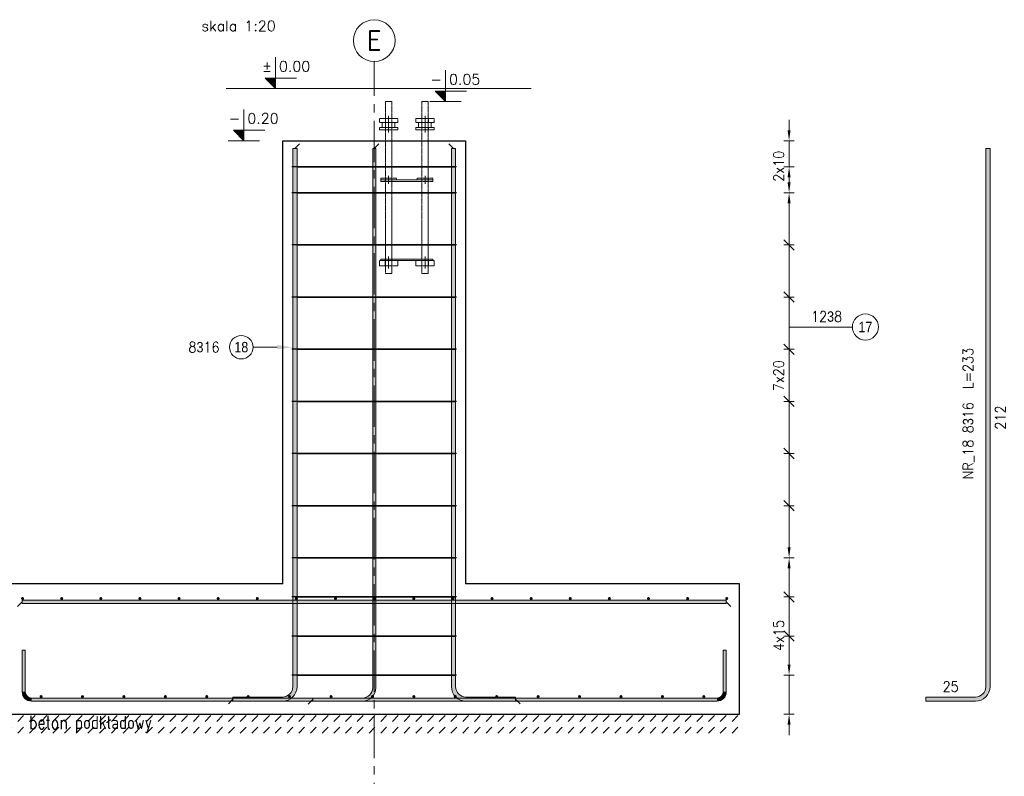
# Model space of a CAD drawing. Extents: x 270429 to 285164, y -113989 to -104075.
# Tile 4 of 14: x 272796 to 276572, y -109583 to -106681. Entities that reach past the tile are written whole.
import ezdxf
from ezdxf.enums import TextEntityAlignment as Align

# ---------------------------------------------------------------- set-up
doc = ezdxf.new("R2010")
doc.units = 0
doc.header["$LTSCALE"] = 5
doc.header["$MEASUREMENT"] = 0
for name, pattern in [('CENTER', [50.8, 31.75, -6.35, 6.35, -6.35]), ('Grid Line', [2.2225, 1.27, -0.3175, 0.3175, -0.3175]), ('HIDDEN', [0.375, 0.25, -0.125]), ('MITTE', [2, 1.25, -0.25, 0.25, -0.25])]:
    doc.linetypes.add(name, pattern=pattern)
for name, color, linetype, lineweight in [('AutoCAD_Structural_Detailing_deskowanie', 2, 'Continuous', 30), ('AutoCAD_Structural_Detailing_kształt pręta', 7, 'Continuous', 13), ('AutoCAD_Structural_Detailing_opis kształtu pręta', 7, 'Continuous', 13), ('AutoCAD_Structural_Detailing_opis rozkładu', 7, 'Continuous', 13), ('AutoCAD_Structural_Detailing_pręt wyrzucony', 7, 'Continuous', 13), ('AutoCAD_Structural_Detailing_pręty punktowe', 7, 'Continuous', 40), ('AutoCAD_Structural_Detailing_rozkład pręta', 7, 'Continuous', 40), ('AutoCAD_Structural_Detailing_symbole graficzne', 7, 'Continuous', 13), ('PS HATCH', 252, 'Continuous', 9), ('PS_DIM', 4, 'Continuous', 13), ('PS_HATCH', 251, 'Continuous', 9), ('PS_HIDDEN', 2, 'HIDDEN', 13), ('PS_Mid', 5, 'MITTE', 13), ('PS_SOLID', 7, 'Continuous', 20), ('PS_TEXT', 3, 'Continuous', 13)]:
    doc.layers.add(name, color=color, linetype=linetype, lineweight=lineweight)
doc.styles.add('marta', font='simplex.shx', dxfattribs={"width": 0.8})
doc.styles.add('marta_B', font='isocpeur.ttf')
doc.styles.add('r-gil', font='GIL_____.TTF', dxfattribs={"width": 0.9})
doc.styles.add('r-simplex', font='simplex.shx', dxfattribs={"width": 0.9})
doc.styles.add('styl2M', font='simplex.shx')
doc.styles.add('style1', font='simplex.shx')
doc.dimstyles.new('RBCT DIM 20_M', dxfattribs={"dimtxt": 40, "dimasz": 20, "dimexe": 20, "dimexo": 150, "dimgap": 25, "dimtad": 1, "dimdec": 1, "dimlfac": 0.1, "dimzin": 9, "dimdsep": 46, "dimtxsty": 'styl2M', "dimblk": 'dimznak', "dimcen": 40, "dimse1": 1, "dimse2": 1, "dimclrd": 8, "dimclre": 8, "dimclrt": 4, "dimadec": 0, "dimazin": 0, "dimtfac": 1, "dimtdec": 1, "dimtix": 1, "dimtmove": 2, "dimatfit": 3, "dimldrblk": 'dimznak', "dimfxl": 5, "dimfxlon": 1, "dimarcsym": 0})

# ---------------------------------------------------------------- blocks, each defined once
blk = doc.blocks.new('dimznak')
at = {"color": 0}
for points in [[(0, 2), (0, -2)], [(-2, 0), (2, 0)]]:
    blk.add_lwpolyline(points, dxfattribs=at)
at = {"color": 3}
blk.add_lwpolyline([(1, 1), (-1, -1)], dxfattribs=at)
blk = doc.blocks.new('*D55')
at = {"layer": 'Defpoints', "color": 0, "transparency": 16777216}
for p in [(272311.5, -107145.2), (273805.7, -107145.2), (272755.7, -108845.2)]:
    blk.add_point(p, dxfattribs=at)
at = {"layer": 'PS_DIM', "color": 8, "lineweight": -2, "transparency": 16777216}
blk.add_line((272311.5, -108825.2), (272311.5, -107165.2), dxfattribs=at)
at = {"layer": 'PS_DIM', "color": 8, "lineweight": -2, "transparency": 16777216, "xscale": 20, "yscale": 20, "zscale": 20}
for p, rotation in [((272311.5, -107145.2), 90), ((272311.5, -108845.2), 270)]:
    blk.add_blockref('dimznak', p, dxfattribs=dict(at, rotation=rotation))
at = {"layer": 'PS_DIM', "color": 4, "transparency": 16777216, "insert": (272266.5, -107995.2), "char_height": 40, "attachment_point": 5, "rotation": 90, "style": 'styl2M', "bg_fill": 3, "box_fill_scale": 1.25, "bg_fill_color": 256, "bg_fill_true_color": 13158600, "bg_fill_transparency": 0}
blk.add_mtext('170', dxfattribs=at)
blk = doc.blocks.new('*D56')
at = {"layer": 'Defpoints', "color": 0, "transparency": 16777216}
for p in [(272161.7, -107145.2), (273805.7, -107145.2), (272623.4, -109345.2)]:
    blk.add_point(p, dxfattribs=at)
at = {"layer": 'PS HATCH', "color": 8, "lineweight": -2, "transparency": 16777216}
blk.add_line((272161.7, -109325.2), (272161.7, -107165.2), dxfattribs=at)
at = {"layer": 'PS HATCH', "color": 8, "lineweight": -2, "transparency": 16777216, "xscale": 20, "yscale": 20, "zscale": 20}
for p, rotation in [((272161.7, -107145.2), 90), ((272161.7, -109345.2), 270)]:
    blk.add_blockref('dimznak', p, dxfattribs=dict(at, rotation=rotation))
at = {"layer": 'PS HATCH', "color": 4, "transparency": 16777216, "insert": (272116.7, -108245.2), "char_height": 40, "attachment_point": 5, "rotation": 90, "style": 'styl2M'}
blk.add_mtext('220', dxfattribs=at)
blk = doc.blocks.new('rtgfrt')
at = {"layer": 'PS_HIDDEN', "color": 9, "linetype": 'HIDDEN', "extrusion": (0, 1, 0)}
for p, q in [((279537.1, -79975.4, -1089.7), (279535.8, -79975.4, -1089.7)), ((279665.1, -79975.4, -1089.7), (279665.1, -80040.4, -1089.7)), ((279512.1, -80055.4, -1089.7), (279512.1, -80075.4, -1089.7)), ((279512.1, -80055.4, -1089.7), (279512.1, -80075.4, -1089.7)), ((279524.8, -80040.4, -1089.7), (279524.8, -80055.4, -1089.7)), ((279525.1, -80040.4, -1089.7), (279525.1, -80055.4, -1089.7)), ((279525.1, -80055.4, -1089.7), (279525.1, -80075.4, -1089.7)), ((279549, -80055.4, -1089.7), (279549, -80040.4, -1089.7)), ((279549, -80075.4, -1089.7), (279549, -80055.4, -1089.7)), ((279550.1, -80055.4, -1089.7), (279550.1, -80040.4, -1089.7)), ((279560.5, -80075.4, -1089.7), (279560.5, -80055.4, -1089.7)), ((279560.5, -80075.4, -1089.7), (279560.5, -80055.4, -1089.7)), ((279652.1, -80055.4, -1089.7), (279652.1, -80075.4, -1089.7)), ((279664.8, -80040.4, -1089.7), (279664.8, -80055.4, -1089.7)), ((279665.1, -80040.4, -1089.7), (279665.1, -80055.4, -1089.7)), ((279665.1, -80055.4, -1089.7), (279665.1, -80075.4, -1089.7)), ((279689, -80055.4, -1089.7), (279689, -80040.4, -1089.7)), ((279689, -80075.4, -1089.7), (279689, -80055.4, -1089.7)), ((279690.1, -80055.4, -1089.7), (279690.1, -80040.4, -1089.7)), ((279700.5, -80075.4, -1089.7), (279700.5, -80055.4, -1089.7)), ((279524.8, -80075.4, -1089.7), (279524.8, -80083.4, -1089.7)), ((279525.1, -80075.4, -1089.7), (279525.1, -80083.4, -1089.7)), ((279549, -80083.4, -1089.7), (279549, -80075.4, -1089.7)), ((279550.1, -80083.4, -1089.7), (279550.1, -80075.4, -1089.7)), ((279664.8, -80075.4, -1089.7), (279664.8, -80083.4, -1089.7)), ((279665.1, -80075.4, -1089.7), (279665.1, -80083.4, -1089.7)), ((279689, -80083.4, -1089.7), (279689, -80075.4, -1089.7)), ((279690.1, -80083.4, -1089.7), (279690.1, -80075.4, -1089.7)), ((279507.1, -80275.4, -1089.7), (279507.1, -80281.4, -1089.7)), ((279524.1, -80275.4, -1089.7), (279524.1, -80281.4, -1089.7)), ((279524.8, -80269.4, -1089.7), (279524.8, -80275.4, -1089.7)), ((279525.1, -80269.4, -1089.7), (279525.1, -80275.4, -1089.7)), ((279525.1, -80275.4, -1089.7), (279525.1, -80281.4, -1089.7)), ((279549, -80275.4, -1089.7), (279549, -80269.4, -1089.7)), ((279549, -80281.4, -1089.7), (279549, -80275.4, -1089.7)), ((279549.3, -80281.4, -1089.7), (279549.3, -80275.4, -1089.7)), ((279550.1, -80275.4, -1089.7), (279550.1, -80269.4, -1089.7)), ((279664.1, -80275.4, -1089.7), (279664.1, -80281.4, -1089.7)), ((279664.8, -80269.4, -1089.7), (279664.8, -80275.4, -1089.7)), ((279665.1, -80269.4, -1089.7), (279665.1, -80275.4, -1089.7)), ((279665.1, -80275.4, -1089.7), (279665.1, -80281.4, -1089.7)), ((279665.1, -80281.4, -1089.7), (279665.1, -80579.4, -1089.7)), ((279689, -80275.4, -1089.7), (279689, -80269.4, -1089.7)), ((279689, -80281.4, -1089.7), (279689, -80275.4, -1089.7)), ((279689.3, -80281.4, -1089.7), (279689.3, -80275.4, -1089.7)), ((279690.1, -80275.4, -1089.7), (279690.1, -80269.4, -1089.7)), ((279507.1, -80585.4, -1089.7), (279507.1, -80579.4, -1089.7)), ((279507.1, -80579.4, -1089.7), (279507.1, -80585.4, -1089.7)), ((279524.1, -80579.4, -1089.7), (279524.1, -80585.4, -1089.7)), ((279524.1, -80585.4, -1089.7), (279524.1, -80605.4, -1089.7)), ((279525.1, -80579.4, -1089.7), (279525.1, -80585.4, -1089.7)), ((279525.1, -80585.4, -1089.7), (279525.1, -80605.4, -1089.7)), ((279549, -80585.4, -1089.7), (279549, -80579.4, -1089.7)), ((279549, -80605.4, -1089.7), (279549, -80585.4, -1089.7)), ((279549.3, -80585.4, -1089.7), (279549.3, -80579.4, -1089.7)), ((279549.3, -80605.4, -1089.7), (279549.3, -80585.4, -1089.7)), ((279664.1, -80579.4, -1089.7), (279664.1, -80585.4, -1089.7)), ((279664.1, -80585.4, -1089.7), (279664.1, -80605.4, -1089.7)), ((279664.8, -80579.4, -1089.7), (279664.8, -80585.4, -1089.7)), ((279664.8, -80585.4, -1089.7), (279664.8, -80605.4, -1089.7)), ((279665.1, -80579.4, -1089.7), (279665.1, -80585.4, -1089.7)), ((279665.1, -80585.4, -1089.7), (279665.1, -80605.4, -1089.7)), ((279689, -80585.4, -1089.7), (279689, -80579.4, -1089.7)), ((279689, -80605.4, -1089.7), (279689, -80585.4, -1089.7)), ((279689.3, -80585.4, -1089.7), (279689.3, -80579.4, -1089.7)), ((279689.3, -80605.4, -1089.7), (279689.3, -80585.4, -1089.7)), ((279690.1, -80585.4, -1089.7), (279690.1, -80579.4, -1089.7)), ((279690.1, -80605.4, -1089.7), (279690.1, -80585.4, -1089.7))]:
    blk.add_line(p, q, dxfattribs=at)
at = {"layer": 'PS_Mid', "color": 9, "linetype": 'HIDDEN', "extrusion": (0, 1, 0)}
for p, q in [((279537.1, -80065.4, -1089.7), (279537.1, -80030.4, -1089.7)), ((279537.1, -80065.4, -1089.7), (279537.1, -80030.4, -1089.7)), ((279677.1, -80065.4, -1089.7), (279677.1, -80030.4, -1089.7)), ((279677.1, -80065.4, -1089.7), (279677.1, -80030.4, -1089.7)), ((279537.1, -80045.4, -1089.7), (279537.1, -80085.4, -1089.7)), ((279537.1, -80045.4, -1089.7), (279537.1, -80085.4, -1089.7)), ((279537.1, -80093.4, -1089.7), (279537.1, -80065.4, -1089.7)), ((279537.1, -80093.4, -1089.7), (279537.1, -80065.4, -1089.7)), ((279677.1, -80045.4, -1089.7), (279677.1, -80085.4, -1089.7)), ((279677.1, -80045.4, -1089.7), (279677.1, -80085.4, -1089.7)), ((279677.1, -80093.4, -1089.7), (279677.1, -80065.4, -1089.7)), ((279677.1, -80093.4, -1089.7), (279677.1, -80065.4, -1089.7)), ((279537.1, -80285.4, -1089.7), (279537.1, -80259.4, -1089.7)), ((279537.1, -80285.4, -1089.7), (279537.1, -80259.4, -1089.7)), ((279677.1, -80285.4, -1089.7), (279677.1, -80259.4, -1089.7)), ((279677.1, -80285.4, -1089.7), (279677.1, -80259.4, -1089.7)), ((279537.1, -80265.4, -1089.7), (279537.1, -80291.4, -1089.7)), ((279537.1, -80265.4, -1089.7), (279537.1, -80291.4, -1089.7)), ((279677.1, -80265.4, -1089.7), (279677.1, -80291.4, -1089.7)), ((279677.1, -80265.4, -1089.7), (279677.1, -80291.4, -1089.7)), ((279537.1, -80569.4, -1089.7), (279537.1, -80595.4, -1089.7)), ((279537.1, -80569.4, -1089.7), (279537.1, -80595.4, -1089.7)), ((279537.1, -80575.4, -1089.7), (279537.1, -80615.4, -1089.7)), ((279537.1, -80575.4, -1089.7), (279537.1, -80615.4, -1089.7)), ((279677.1, -80595.4, -1089.7), (279677.1, -80569.4, -1089.7)), ((279677.1, -80569.4, -1089.7), (279677.1, -80595.4, -1089.7)), ((279677.1, -80615.4, -1089.7), (279677.1, -80575.4, -1089.7)), ((279677.1, -80575.4, -1089.7), (279677.1, -80615.4, -1089.7))]:
    blk.add_line(p, q, dxfattribs=at)
at = {"layer": 'PS_SOLID', "color": 9, "linetype": 'HIDDEN', "extrusion": (0, 1, 0)}
for p, q in [((279525.4, -79975.4, -1089.7), (279525.1, -79975.4, -1089.7)), ((279525.1, -79975.4, -1089.7), (279525.1, -80040.4, -1089.7)), ((279526.3, -79975.4, -1089.7), (279525.4, -79975.4, -1089.7)), ((279527.6, -79975.4, -1089.7), (279526.3, -79975.4, -1089.7)), ((279529.2, -79975.4, -1089.7), (279527.6, -79975.4, -1089.7)), ((279531.2, -79975.4, -1089.7), (279529.2, -79975.4, -1089.7)), ((279533.5, -79975.4, -1089.7), (279531.2, -79975.4, -1089.7)), ((279535.8, -79975.4, -1089.7), (279533.5, -79975.4, -1089.7)), ((279538.3, -79975.4, -1089.7), (279535.8, -79975.4, -1089.7)), ((279540.6, -79975.4, -1089.7), (279538.3, -79975.4, -1089.7)), ((279542.9, -79975.4, -1089.7), (279540.6, -79975.4, -1089.7)), ((279544.9, -79975.4, -1089.7), (279542.9, -79975.4, -1089.7)), ((279546.5, -79975.4, -1089.7), (279544.9, -79975.4, -1089.7)), ((279547.8, -79975.4, -1089.7), (279546.5, -79975.4, -1089.7)), ((279548.7, -79975.4, -1089.7), (279547.8, -79975.4, -1089.7)), ((279549, -79975.4, -1089.7), (279548.7, -79975.4, -1089.7)), ((279549, -80040.4, -1089.7), (279549, -79975.4, -1089.7)), ((279665.4, -79975.4, -1089.7), (279665.1, -79975.4, -1089.7)), ((279665.1, -79975.4, -1089.7), (279665.1, -80040.4, -1089.7)), ((279666.3, -79975.4, -1089.7), (279665.4, -79975.4, -1089.7)), ((279667.6, -79975.4, -1089.7), (279666.3, -79975.4, -1089.7)), ((279669.2, -79975.4, -1089.7), (279667.6, -79975.4, -1089.7)), ((279671.2, -79975.4, -1089.7), (279669.2, -79975.4, -1089.7)), ((279673.5, -79975.4, -1089.7), (279671.2, -79975.4, -1089.7)), ((279675.8, -79975.4, -1089.7), (279673.5, -79975.4, -1089.7)), ((279678.3, -79975.4, -1089.7), (279675.8, -79975.4, -1089.7)), ((279680.6, -79975.4, -1089.7), (279678.3, -79975.4, -1089.7)), ((279682.9, -79975.4, -1089.7), (279680.6, -79975.4, -1089.7)), ((279684.9, -79975.4, -1089.7), (279682.9, -79975.4, -1089.7)), ((279686.5, -79975.4, -1089.7), (279684.9, -79975.4, -1089.7)), ((279687.8, -79975.4, -1089.7), (279686.5, -79975.4, -1089.7)), ((279688.7, -79975.4, -1089.7), (279687.8, -79975.4, -1089.7)), ((279689, -79975.4, -1089.7), (279688.7, -79975.4, -1089.7)), ((279689, -80040.4, -1089.7), (279689, -79975.4, -1089.7)), ((279572.1, -80040.4, -1089.7), (279502.1, -80040.4, -1089.7)), ((279502.1, -80040.4, -1089.7), (279502.1, -80055.4, -1089.7)), ((279572.1, -80055.4, -1089.7), (279502.1, -80055.4, -1089.7)), ((279572.1, -80055.4, -1089.7), (279572.1, -80040.4, -1089.7)), ((279712.1, -80040.4, -1089.7), (279642.1, -80040.4, -1089.7)), ((279642.1, -80040.4, -1089.7), (279642.1, -80055.4, -1089.7)), ((279712.1, -80055.4, -1089.7), (279642.1, -80055.4, -1089.7)), ((279712.1, -80055.4, -1089.7), (279712.1, -80040.4, -1089.7)), ((279502.1, -80075.4, -1089.7), (279502.1, -80083.4, -1089.7)), ((279572.1, -80075.4, -1089.7), (279502.1, -80075.4, -1089.7)), ((279502.1, -80083.4, -1089.7), (279572.1, -80083.4, -1089.7)), ((279525.1, -80083.4, -1089.7), (279525.1, -80269.4, -1089.7)), ((279549, -80269.4, -1089.7), (279549, -80083.4, -1089.7)), ((279572.1, -80083.4, -1089.7), (279572.1, -80075.4, -1089.7)), ((279642.1, -80075.4, -1089.7), (279642.1, -80083.4, -1089.7)), ((279712.1, -80075.4, -1089.7), (279642.1, -80075.4, -1089.7)), ((279642.1, -80083.4, -1089.7), (279712.1, -80083.4, -1089.7)), ((279665.1, -80083.4, -1089.7), (279665.1, -80269.4, -1089.7)), ((279689, -80269.4, -1089.7), (279689, -80083.4, -1089.7)), ((279712.1, -80083.4, -1089.7), (279712.1, -80075.4, -1089.7)), ((279567.1, -80269.4, -1089.7), (279507.1, -80269.4, -1089.7)), ((279507.1, -80269.4, -1089.7), (279507.1, -80275.4, -1089.7)), ((279507.1, -80275.4, -1089.7), (279567.1, -80275.4, -1089.7)), ((279507.1, -80275.4, -1089.7), (279507.1, -80281.4, -1089.7)), ((279507.1, -80281.4, -1089.7), (279707.1, -80281.4, -1089.7)), ((279525.1, -80281.4, -1089.7), (279525.1, -80579.4, -1089.7)), ((279549, -80579.4, -1089.7), (279549, -80281.4, -1089.7)), ((279567.1, -80275.4, -1089.7), (279567.1, -80269.4, -1089.7)), ((279647.1, -80275.4, -1089.7), (279567.1, -80275.4, -1089.7)), ((279707.1, -80269.4, -1089.7), (279647.1, -80269.4, -1089.7)), ((279647.1, -80269.4, -1089.7), (279647.1, -80275.4, -1089.7)), ((279647.1, -80275.4, -1089.7), (279707.1, -80275.4, -1089.7)), ((279665.1, -80281.4, -1089.7), (279665.1, -80579.4, -1089.7)), ((279689, -80579.4, -1089.7), (279689, -80281.4, -1089.7)), ((279707.1, -80275.4, -1089.7), (279707.1, -80269.4, -1089.7)), ((279707.1, -80281.4, -1089.7), (279707.1, -80275.4, -1089.7)), ((279572.1, -80585.4, -1089.7), (279502.1, -80585.4, -1089.7)), ((279502.1, -80585.4, -1089.7), (279502.1, -80605.4, -1089.7)), ((279707.1, -80579.4, -1089.7), (279507.1, -80579.4, -1089.7)), ((279507.1, -80579.4, -1089.7), (279507.1, -80585.4, -1089.7)), ((279572.1, -80585.4, -1089.7), (279642.1, -80585.4, -1089.7)), ((279572.1, -80605.4, -1089.7), (279572.1, -80585.4, -1089.7)), ((279712.1, -80585.4, -1089.7), (279642.1, -80585.4, -1089.7)), ((279642.1, -80585.4, -1089.7), (279642.1, -80605.4, -1089.7)), ((279707.1, -80585.4, -1089.7), (279707.1, -80579.4, -1089.7)), ((279712.1, -80605.4, -1089.7), (279712.1, -80585.4, -1089.7)), ((279502.1, -80605.4, -1089.7), (279572.1, -80605.4, -1089.7)), ((279525.1, -80605.4, -1089.7), (279525.1, -80635.4, -1089.7)), ((279525.1, -80635.4, -1089.7), (279525.4, -80635.4, -1089.7)), ((279525.4, -80635.4, -1089.7), (279526.3, -80635.4, -1089.7)), ((279526.3, -80635.4, -1089.7), (279527.6, -80635.4, -1089.7)), ((279527.6, -80635.4, -1089.7), (279529.2, -80635.4, -1089.7)), ((279529.2, -80635.4, -1089.7), (279531.2, -80635.4, -1089.7)), ((279531.2, -80635.4, -1089.7), (279533.5, -80635.4, -1089.7)), ((279533.5, -80635.4, -1089.7), (279535.8, -80635.4, -1089.7)), ((279535.8, -80635.4, -1089.7), (279538.3, -80635.4, -1089.7)), ((279538.3, -80635.4, -1089.7), (279540.6, -80635.4, -1089.7)), ((279540.6, -80635.4, -1089.7), (279542.9, -80635.4, -1089.7)), ((279542.9, -80635.4, -1089.7), (279544.9, -80635.4, -1089.7)), ((279544.9, -80635.4, -1089.7), (279546.5, -80635.4, -1089.7)), ((279546.5, -80635.4, -1089.7), (279547.8, -80635.4, -1089.7)), ((279547.8, -80635.4, -1089.7), (279548.7, -80635.4, -1089.7)), ((279548.7, -80635.4, -1089.7), (279549, -80635.4, -1089.7)), ((279549, -80635.4, -1089.7), (279549, -80605.4, -1089.7)), ((279642.1, -80605.4, -1089.7), (279712.1, -80605.4, -1089.7)), ((279665.1, -80605.4, -1089.7), (279665.1, -80635.4, -1089.7)), ((279665.1, -80635.4, -1089.7), (279665.4, -80635.4, -1089.7)), ((279665.4, -80635.4, -1089.7), (279666.3, -80635.4, -1089.7)), ((279666.3, -80635.4, -1089.7), (279667.6, -80635.4, -1089.7)), ((279667.6, -80635.4, -1089.7), (279669.2, -80635.4, -1089.7)), ((279669.2, -80635.4, -1089.7), (279671.2, -80635.4, -1089.7)), ((279671.2, -80635.4, -1089.7), (279673.5, -80635.4, -1089.7)), ((279673.5, -80635.4, -1089.7), (279675.8, -80635.4, -1089.7)), ((279675.8, -80635.4, -1089.7), (279678.3, -80635.4, -1089.7)), ((279678.3, -80635.4, -1089.7), (279680.6, -80635.4, -1089.7)), ((279680.6, -80635.4, -1089.7), (279682.9, -80635.4, -1089.7)), ((279682.9, -80635.4, -1089.7), (279684.9, -80635.4, -1089.7)), ((279684.9, -80635.4, -1089.7), (279686.5, -80635.4, -1089.7)), ((279686.5, -80635.4, -1089.7), (279687.8, -80635.4, -1089.7)), ((279687.8, -80635.4, -1089.7), (279688.7, -80635.4, -1089.7)), ((279688.7, -80635.4, -1089.7), (279689, -80635.4, -1089.7)), ((279689, -80635.4, -1089.7), (279689, -80605.4, -1089.7))]:
    blk.add_line(p, q, dxfattribs=at)

msp = doc.modelspace()

# ---------------------------------------------------------------- hatches: boundary and pattern name
at = {"layer": 'AutoCAD_Structural_Detailing_kształt pręta'}
for points in [[(273843.72, -107175.2), (273859.72, -107175.2), (273859.72, -109239.2), (273843.72, -109239.2)], [(274149.83, -107175.2), (274161.83, -107175.2), (274161.83, -109243.2), (274149.83, -109243.2)], [(274451.72, -107175.2), (274467.72, -107175.2), (274467.72, -109239.2), (274451.72, -109239.2)], [(272805.72, -108920.2), (272805.72, -108908.2), (275505.72, -108908.2), (275505.72, -108920.2)], [(272805.72, -109099.1), (272817.72, -109099.1), (272817.72, -109259.1), (272805.72, -109259.1)], [(275505.72, -109259.1), (275493.72, -109259.1), (275493.72, -109099.1), (275505.72, -109099.1)], [(272841.72, -109295.1), (272841.72, -109283.1), (275469.72, -109283.1), (275469.72, -109295.1)], [(273803.72, -109279.2), (273803.72, -109295.2), (273613.79, -109295.2), (273613.79, -109279.2)], [(274109.83, -109283.2), (274109.83, -109295.2), (273919.91, -109295.2), (273919.91, -109283.2)], [(274507.72, -109295.2), (274507.72, -109279.2), (274697.64, -109279.2), (274697.64, -109295.2)]]:
    msp.add_hatch(color=161, dxfattribs=at).paths.add_polyline_path(points, flags=0)
h = msp.add_hatch(color=161, dxfattribs=at)
edge = h.paths.add_edge_path(flags=0)
edge.add_line((273803.72, -109295.2), (273803.72, -109279.2))
edge.add_arc((273803.72, -109239.2), 40, -90, 0)
edge.add_line((273843.72, -109239.2), (273859.72, -109239.2))
edge.add_arc((273803.72, -109239.2), 56, 270, 360, ccw=False)
h = msp.add_hatch(color=161, dxfattribs=at)
edge = h.paths.add_edge_path(flags=0)
edge.add_line((274109.83, -109295.2), (274109.83, -109283.2))
edge.add_arc((274109.83, -109243.2), 40, -90, 0)
edge.add_line((274149.83, -109243.2), (274161.83, -109243.2))
edge.add_arc((274109.83, -109243.2), 52, 270, 360, ccw=False)
h = msp.add_hatch(color=161, dxfattribs=at)
edge = h.paths.add_edge_path(flags=0)
edge.add_line((274451.72, -109239.2), (274467.72, -109239.2))
edge.add_arc((274507.72, -109239.2), 40, -180, -90)
edge.add_line((274507.72, -109279.2), (274507.72, -109295.2))
edge.add_arc((274507.72, -109239.2), 56, 180, 270, ccw=False)
h = msp.add_hatch(color=161, dxfattribs=at)
edge = h.paths.add_edge_path(flags=0)
edge.add_line((272805.72, -109259.1), (272817.72, -109259.1))
edge.add_arc((272841.72, -109259.1), 24, 180, 270)
edge.add_line((272841.72, -109283.1), (272841.72, -109295.1))
edge.add_arc((272841.72, -109259.1), 36, 540, 630, ccw=False)
h = msp.add_hatch(color=161, dxfattribs=at)
edge = h.paths.add_edge_path(flags=0)
edge.add_line((275469.72, -109295.1), (275469.72, -109283.1))
edge.add_arc((275469.72, -109259.1), 24, -90, 0)
edge.add_line((275493.72, -109259.1), (275505.72, -109259.1))
edge.add_arc((275469.72, -109259.1), 36, 270, 360, ccw=False)
at = {"layer": 'AutoCAD_Structural_Detailing_opis rozkładu'}
for points in [[(275746.35, -107145.2), (275752.05, -107105.2), (275740.65, -107105.2)], [(275746.35, -107245.2), (275740.65, -107285.2), (275752.05, -107285.2)], [(275746.35, -107345.2), (275752.05, -107305.2), (275740.65, -107305.2)], [(275746.35, -107345.2), (275740.65, -107385.2), (275752.05, -107385.2)], [(275746.35, -108745.2), (275752.05, -108705.2), (275740.65, -108705.2)], [(275746.35, -108745.2), (275740.65, -108785.2), (275752.05, -108785.2)], [(275746.35, -109195.2), (275752.05, -109155.2), (275740.65, -109155.2)], [(275746.35, -109345.2), (275740.65, -109385.2), (275752.05, -109385.2)]]:
    msp.add_hatch(color=8, dxfattribs=at).paths.add_polyline_path(points, flags=0)
at = {"layer": 'AutoCAD_Structural_Detailing_pręt wyrzucony'}
for points in [[(276500.76, -107175.2), (276516.76, -107175.2), (276516.76, -109239.2), (276500.76, -109239.2)], [(276460.76, -109279.2), (276460.76, -109295.2), (276270.84, -109295.2), (276270.84, -109279.2)]]:
    msp.add_hatch(color=6, dxfattribs=at).paths.add_polyline_path(points, flags=0)
h = msp.add_hatch(color=6, dxfattribs=at)
edge = h.paths.add_edge_path(flags=0)
edge.add_line((276460.76, -109295.2), (276460.76, -109279.2))
edge.add_arc((276460.76, -109239.2), 40, -90, 0)
edge.add_line((276500.76, -109239.2), (276516.76, -109239.2))
edge.add_arc((276460.76, -109239.2), 56, 270, 360, ccw=False)
at = {"layer": 'AutoCAD_Structural_Detailing_pręty punktowe'}
h = msp.add_hatch(color=1, dxfattribs=at)
edge = h.paths.add_edge_path(flags=0)
edge.add_arc((273857.31, -108901.36), 6, 0, 360)
h = msp.add_hatch(color=1, dxfattribs=at)
edge = h.paths.add_edge_path(flags=0)
edge.add_arc((274007.31, -108901.36), 6, 0, 360)
h = msp.add_hatch(color=1, dxfattribs=at)
edge = h.paths.add_edge_path(flags=0)
edge.add_arc((274157.31, -108901.36), 6, 0, 360)
h = msp.add_hatch(color=1, dxfattribs=at)
edge = h.paths.add_edge_path(flags=0)
edge.add_arc((274307.31, -108901.36), 6, 0, 360)
h = msp.add_hatch(color=1, dxfattribs=at)
edge = h.paths.add_edge_path(flags=0)
edge.add_arc((274457.31, -108901.36), 6, 0, 360)
h = msp.add_hatch(color=1, dxfattribs=at)
edge = h.paths.add_edge_path(flags=0)
edge.add_arc((274607.31, -108901.36), 6, 0, 360)
h = msp.add_hatch(color=1, dxfattribs=at)
edge = h.paths.add_edge_path(flags=0)
edge.add_arc((274757.31, -108901.36), 6, 0, 360)
h = msp.add_hatch(color=1, dxfattribs=at)
edge = h.paths.add_edge_path(flags=0)
edge.add_arc((274907.31, -108901.36), 6, 0, 360)
h = msp.add_hatch(color=1, dxfattribs=at)
edge = h.paths.add_edge_path(flags=0)
edge.add_arc((275057.31, -108901.36), 6, 0, 360)
h = msp.add_hatch(color=1, dxfattribs=at)
edge = h.paths.add_edge_path(flags=0)
edge.add_arc((275207.31, -108901.36), 6, 0, 360)
h = msp.add_hatch(color=1, dxfattribs=at)
edge = h.paths.add_edge_path(flags=0)
edge.add_arc((275357.31, -108901.36), 6, 0, 360)
h = msp.add_hatch(color=1, dxfattribs=at)
edge = h.paths.add_edge_path(flags=0)
edge.add_arc((275507.31, -108901.36), 6, 0, 360)
h = msp.add_hatch(color=1, dxfattribs=at)
edge = h.paths.add_edge_path(flags=0)
edge.add_arc((272878.29, -109277.59), 6, 0, 360)
h = msp.add_hatch(color=1, dxfattribs=at)
edge = h.paths.add_edge_path(flags=0)
edge.add_arc((273037.11, -109277.58), 6, 0, 360)
h = msp.add_hatch(color=1, dxfattribs=at)
edge = h.paths.add_edge_path(flags=0)
edge.add_arc((273195.94, -109277.58), 6, 0, 360)
h = msp.add_hatch(color=1, dxfattribs=at)
edge = h.paths.add_edge_path(flags=0)
edge.add_arc((273354.76, -109277.58), 6, 0, 360)
h = msp.add_hatch(color=1, dxfattribs=at)
edge = h.paths.add_edge_path(flags=0)
edge.add_arc((273513.58, -109277.57), 6, 0, 360)
h = msp.add_hatch(color=1, dxfattribs=at)
edge = h.paths.add_edge_path(flags=0)
edge.add_arc((273672.41, -109277.57), 6, 0, 360)
h = msp.add_hatch(color=1, dxfattribs=at)
edge = h.paths.add_edge_path(flags=0)
edge.add_arc((273831.23, -109277.57), 6, 0, 360)
h = msp.add_hatch(color=1, dxfattribs=at)
edge = h.paths.add_edge_path(flags=0)
edge.add_arc((273990.06, -109277.56), 6, 0, 360)
h = msp.add_hatch(color=1, dxfattribs=at)
edge = h.paths.add_edge_path(flags=0)
edge.add_arc((274148.88, -109277.56), 6, 0, 360)
h = msp.add_hatch(color=1, dxfattribs=at)
edge = h.paths.add_edge_path(flags=0)
edge.add_arc((274307.7, -109277.56), 6, 0, 360)
h = msp.add_hatch(color=1, dxfattribs=at)
edge = h.paths.add_edge_path(flags=0)
edge.add_arc((274466.53, -109277.55), 6, 0, 360)
h = msp.add_hatch(color=1, dxfattribs=at)
edge = h.paths.add_edge_path(flags=0)
edge.add_arc((274625.35, -109277.55), 6, 0, 360)
h = msp.add_hatch(color=1, dxfattribs=at)
edge = h.paths.add_edge_path(flags=0)
edge.add_arc((274784.17, -109277.55), 6, 0, 360)
h = msp.add_hatch(color=1, dxfattribs=at)
edge = h.paths.add_edge_path(flags=0)
edge.add_arc((274943, -109277.55), 6, 0, 360)
h = msp.add_hatch(color=1, dxfattribs=at)
edge = h.paths.add_edge_path(flags=0)
edge.add_arc((275101.82, -109277.54), 6, 0, 360)
h = msp.add_hatch(color=1, dxfattribs=at)
edge = h.paths.add_edge_path(flags=0)
edge.add_arc((275260.64, -109277.54), 6, 0, 360)
h = msp.add_hatch(color=1, dxfattribs=at)
edge = h.paths.add_edge_path(flags=0)
edge.add_arc((275419.47, -109277.54), 6, 0, 360)
at = {"layer": 'AutoCAD_Structural_Detailing_symbole graficzne'}
for points in [[(273737.09, -106905.2), (273777.09, -106945.2), (273777.09, -106905.2)], [(274389.06, -106955.2), (274429.06, -106995.2), (274429.06, -106955.2)]]:
    msp.add_hatch(color=1, dxfattribs=at).paths.add_polyline_path(points, flags=0)
at = {"layer": 'PS_HATCH'}
h = msp.add_hatch(dxfattribs=at)
h.set_pattern_fill('DASH', color=252, scale=10, angle=45)
h.set_pattern_definition([(45, (226270.87, 5349.99), (4e-15, 44.901281), [31.75, -31.75])])
h.paths.add_polyline_path([(275555.72, -109425.2), (275555.72, -109345.2), (272755.72, -109345.2), (272755.72, -109425.2)])

# ---------------------------------------------------------------- linework, layer by layer
at = {"layer": 'AutoCAD_Structural_Detailing_deskowanie'}
for p, q in [((273805.72, -108845.2), (273805.72, -107145.2)), ((273805.72, -107145.2), (274505.72, -107145.2)), ((274505.72, -107145.2), (274505.72, -108845.2))]:
    msp.add_line(p, q, dxfattribs=at)
msp.add_lwpolyline([(273805.72, -108845.2), (272755.72, -108845.2), (272755.72, -109345.2), (275555.72, -109345.2), (275555.72, -108845.2), (274505.72, -108845.2)], dxfattribs=at)
at = {"layer": 'AutoCAD_Structural_Detailing_kształt pręta', "color": 161}
for p, q in [((273843.72, -107175.2), (273843.72, -109239.2)), ((273859.72, -107175.2), (273843.72, -107175.2)), ((273859.72, -107175.2), (273859.72, -109239.2)), ((274149.83, -107175.2), (274149.83, -109243.2)), ((274161.83, -107175.2), (274149.83, -107175.2)), ((274161.83, -107175.2), (274161.83, -109243.2)), ((274451.72, -107175.2), (274451.72, -109239.2)), ((274467.72, -107175.2), (274451.72, -107175.2)), ((274467.72, -107175.2), (274467.72, -109239.2)), ((272805.72, -108908.2), (275505.72, -108908.2)), ((272805.72, -108908.2), (272805.72, -108920.2)), ((275505.72, -108908.2), (275505.72, -108920.2)), ((272805.72, -108920.2), (275505.72, -108920.2)), ((272805.72, -109099.1), (272805.72, -109259.1)), ((272817.72, -109099.1), (272805.72, -109099.1)), ((272817.72, -109099.1), (272817.72, -109259.1)), ((275493.72, -109259.1), (275493.72, -109099.1)), ((275493.72, -109099.1), (275505.72, -109099.1)), ((275505.72, -109259.1), (275505.72, -109099.1)), ((272841.72, -109283.1), (275469.72, -109283.1)), ((273803.72, -109279.2), (273613.79, -109279.2)), ((273613.79, -109295.2), (273613.79, -109279.2)), ((274109.83, -109283.2), (273919.91, -109283.2)), ((273919.91, -109295.2), (273919.91, -109283.2)), ((274507.72, -109279.2), (274697.64, -109279.2)), ((274697.64, -109279.2), (274697.64, -109295.2)), ((272841.72, -109295.1), (275469.72, -109295.1)), ((273803.72, -109295.2), (273613.79, -109295.2)), ((274109.83, -109295.2), (273919.91, -109295.2)), ((274507.72, -109295.2), (274697.64, -109295.2))]:
    msp.add_line(p, q, dxfattribs=at)
at = {"layer": 'AutoCAD_Structural_Detailing_kształt pręta', "color": 1, "lineweight": 0}
for p, q in [((273851.72, -107175.2), (273869.22, -107157.7)), ((274155.83, -107175.2), (274173.33, -107157.7)), ((274459.72, -107175.2), (274442.22, -107157.7)), ((272805.72, -108914.2), (272788.22, -108931.7)), ((275505.72, -108914.2), (275523.22, -108931.7)), ((273613.79, -109287.2), (273596.29, -109304.7)), ((273919.91, -109289.2), (273902.41, -109306.7)), ((274697.64, -109287.2), (274715.14, -109304.7))]:
    msp.add_line(p, q, dxfattribs=at)
at = {"layer": 'AutoCAD_Structural_Detailing_kształt pręta', "color": 161}
for centre, radius, start, end in [((273803.72, -109239.2), 40, 270, 360), ((273803.72, -109239.2), 56, 270, 360), ((274109.83, -109243.2), 40, 270, 360), ((274109.83, -109243.2), 52, 270, 360), ((274507.72, -109239.2), 56, 180, 270), ((274507.72, -109239.2), 40, 180, 270), ((272841.72, -109259.1), 36, 180, 270), ((272841.72, -109259.1), 24, 180, 270), ((275469.72, -109259.1), 24, 270, 0), ((275469.72, -109259.1), 36, 270, 360)]:
    msp.add_arc(centre, radius, start, end, dxfattribs=at)
at = {"layer": 'AutoCAD_Structural_Detailing_opis rozkładu', "color": 8}
for p, q in [((275746.35, -107065.2), (275746.35, -107105.2)), ((275766.35, -107145.2), (275726.35, -107145.2)), ((275746.35, -107245.2), (275746.35, -107145.2)), ((275766.35, -107245.2), (275726.35, -107245.2)), ((275746.35, -107295.2), (275746.35, -107285.2)), ((275746.35, -107295.2), (275746.35, -107305.2)), ((275766.35, -107345.2), (275726.35, -107345.2)), ((275766.35, -107345.2), (275726.35, -107345.2)), ((275746.35, -107545.2), (275746.35, -107385.2)), ((275766.35, -107545.2), (275726.35, -107545.2)), ((275746.35, -107745.2), (275746.35, -107545.2)), ((275766.35, -107745.2), (275726.35, -107745.2)), ((275746.35, -107945.2), (275746.35, -107745.2)), ((275988.96, -107859.98), (275746.35, -107859.98)), ((275766.35, -107945.2), (275726.35, -107945.2)), ((275746.35, -108045.2), (275746.35, -107945.2)), ((275746.35, -108045.2), (275746.35, -108145.2)), ((275766.35, -108145.2), (275726.35, -108145.2)), ((275746.35, -108145.2), (275746.35, -108345.2)), ((275766.35, -108345.2), (275726.35, -108345.2)), ((275746.35, -108345.2), (275746.35, -108545.2)), ((275766.35, -108545.2), (275726.35, -108545.2)), ((275746.35, -108545.2), (275746.35, -108705.2)), ((275766.35, -108745.2), (275726.35, -108745.2)), ((275766.35, -108745.2), (275726.35, -108745.2)), ((275746.35, -108895.2), (275746.35, -108785.2)), ((275766.35, -108895.2), (275726.35, -108895.2)), ((275746.35, -109045.2), (275746.35, -108895.2)), ((275746.35, -108895.2), (275746.35, -109045.2)), ((275766.35, -109045.2), (275726.35, -109045.2)), ((275746.35, -109045.2), (275746.35, -109155.2)), ((275766.35, -109195.2), (275726.35, -109195.2)), ((275746.35, -109195.2), (275746.35, -109345.2)), ((275766.35, -109345.2), (275726.35, -109345.2)), ((275746.35, -109425.2), (275746.35, -109385.2))]:
    msp.add_line(p, q, dxfattribs=at)
at = {"layer": 'AutoCAD_Structural_Detailing_opis rozkładu', "color": 8, "lineweight": -2}
for p, q in [((275766.35, -107565.2), (275726.35, -107525.2)), ((275766.35, -107765.2), (275726.35, -107725.2)), ((275766.35, -107965.2), (275726.35, -107925.2)), ((275726.35, -108125.2), (275766.35, -108165.2)), ((275726.35, -108325.2), (275766.35, -108365.2)), ((275726.35, -108525.2), (275766.35, -108565.2)), ((275766.35, -108915.2), (275726.35, -108875.2)), ((275726.35, -109025.2), (275766.35, -109065.2))]:
    msp.add_line(p, q, dxfattribs=at)
at = {"layer": 'AutoCAD_Structural_Detailing_opis rozkładu', "color": 8, "lineweight": 18}
msp.add_circle((276038.96, -107859.98), 50, dxfattribs=at)
at = {"layer": 'AutoCAD_Structural_Detailing_pręt wyrzucony', "color": 6}
for p, q in [((276500.76, -107175.2), (276500.76, -109239.2)), ((276516.76, -107175.2), (276500.76, -107175.2)), ((276516.76, -107175.2), (276516.76, -109239.2)), ((276460.76, -109279.2), (276270.84, -109279.2)), ((276270.84, -109295.2), (276270.84, -109279.2)), ((276460.76, -109295.2), (276270.84, -109295.2))]:
    msp.add_line(p, q, dxfattribs=at)
for radius in [40, 56]:
    msp.add_arc((276460.76, -109239.2), radius, 270, 360, dxfattribs=at)
at = {"layer": 'AutoCAD_Structural_Detailing_rozkład pręta', "color": 31, "linetype": 'ByBlock', "lineweight": 25}
for p, q in [((273859.72, -107245.2), (273839.72, -107245.2)), ((273859.72, -107245.2), (273839.72, -107245.2)), ((274451.72, -107245.2), (273859.72, -107245.2)), ((273859.72, -107245.2), (274451.72, -107245.2)), ((274437.57, -107245.2), (274402.22, -107245.2)), ((274430.5, -107245.2), (274465.86, -107245.2)), ((274471.72, -107245.2), (274437.57, -107245.2)), ((274471.72, -107245.2), (274451.72, -107245.2)), ((274471.72, -107245.2), (274451.72, -107245.2)), ((273859.72, -107345.2), (273839.72, -107345.2)), ((273859.72, -107345.2), (273839.72, -107345.2)), ((274451.72, -107345.2), (273859.72, -107345.2)), ((273859.72, -107345.2), (274451.72, -107345.2)), ((274437.57, -107345.2), (274402.22, -107345.2)), ((274430.5, -107345.2), (274465.86, -107345.2)), ((274471.72, -107345.2), (274437.57, -107345.2)), ((274471.72, -107345.2), (274451.72, -107345.2)), ((274471.72, -107345.2), (274451.72, -107345.2)), ((273859.72, -107545.2), (273839.72, -107545.2)), ((273859.72, -107545.2), (273839.72, -107545.2)), ((274451.72, -107545.2), (273859.72, -107545.2)), ((273859.72, -107545.2), (274451.72, -107545.2)), ((274437.57, -107545.2), (274402.22, -107545.2)), ((274430.5, -107545.2), (274465.86, -107545.2)), ((274471.72, -107545.2), (274437.57, -107545.2)), ((274471.72, -107545.2), (274451.72, -107545.2)), ((274471.72, -107545.2), (274451.72, -107545.2)), ((273859.72, -107745.2), (273839.72, -107745.2)), ((273859.72, -107745.2), (273839.72, -107745.2)), ((274451.72, -107745.2), (273859.72, -107745.2)), ((273859.72, -107745.2), (274451.72, -107745.2)), ((274437.57, -107745.2), (274402.22, -107745.2)), ((274430.5, -107745.2), (274465.86, -107745.2)), ((274471.72, -107745.2), (274437.57, -107745.2)), ((274471.72, -107745.2), (274451.72, -107745.2)), ((274471.72, -107745.2), (274451.72, -107745.2)), ((273859.72, -107945.2), (273839.72, -107945.2)), ((273859.72, -107945.2), (273839.72, -107945.2)), ((274451.72, -107945.2), (273859.72, -107945.2)), ((273859.72, -107945.2), (274451.72, -107945.2)), ((274437.57, -107945.2), (274402.22, -107945.2)), ((274430.5, -107945.2), (274465.86, -107945.2)), ((274471.72, -107945.2), (274437.57, -107945.2)), ((274471.72, -107945.2), (274451.72, -107945.2)), ((274471.72, -107945.2), (274451.72, -107945.2)), ((273859.72, -108145.2), (273839.72, -108145.2)), ((273859.72, -108145.2), (273839.72, -108145.2)), ((274451.72, -108145.2), (273859.72, -108145.2)), ((273859.72, -108145.2), (274451.72, -108145.2)), ((274437.57, -108145.2), (274402.22, -108145.2)), ((274430.5, -108145.2), (274465.86, -108145.2)), ((274471.72, -108145.2), (274437.57, -108145.2)), ((274471.72, -108145.2), (274451.72, -108145.2)), ((274471.72, -108145.2), (274451.72, -108145.2)), ((273859.72, -108345.2), (273839.72, -108345.2)), ((273859.72, -108345.2), (273839.72, -108345.2)), ((274451.72, -108345.2), (273859.72, -108345.2)), ((273859.72, -108345.2), (274451.72, -108345.2)), ((274437.57, -108345.2), (274402.22, -108345.2)), ((274430.5, -108345.2), (274465.86, -108345.2)), ((274471.72, -108345.2), (274437.57, -108345.2)), ((274471.72, -108345.2), (274451.72, -108345.2)), ((274471.72, -108345.2), (274451.72, -108345.2)), ((273859.72, -108545.2), (273839.72, -108545.2)), ((273859.72, -108545.2), (273839.72, -108545.2)), ((274451.72, -108545.2), (273859.72, -108545.2)), ((273859.72, -108545.2), (274451.72, -108545.2)), ((274437.57, -108545.2), (274402.22, -108545.2)), ((274430.5, -108545.2), (274465.86, -108545.2)), ((274471.72, -108545.2), (274437.57, -108545.2)), ((274471.72, -108545.2), (274451.72, -108545.2)), ((274471.72, -108545.2), (274451.72, -108545.2)), ((273859.72, -108745.2), (273839.72, -108745.2)), ((273859.72, -108745.2), (273839.72, -108745.2)), ((274451.72, -108745.2), (273859.72, -108745.2)), ((273859.72, -108745.2), (274451.72, -108745.2)), ((274437.57, -108745.2), (274402.22, -108745.2)), ((274430.5, -108745.2), (274465.86, -108745.2)), ((274471.72, -108745.2), (274437.57, -108745.2)), ((274471.72, -108745.2), (274451.72, -108745.2)), ((274471.72, -108745.2), (274451.72, -108745.2)), ((273859.72, -108895.2), (273839.72, -108895.2)), ((273859.72, -108895.2), (273839.72, -108895.2)), ((274451.72, -108895.2), (273859.72, -108895.2)), ((273859.72, -108895.2), (274451.72, -108895.2)), ((274437.57, -108895.2), (274402.22, -108895.2)), ((274430.5, -108895.2), (274465.86, -108895.2)), ((274471.72, -108895.2), (274437.57, -108895.2)), ((274471.72, -108895.2), (274451.72, -108895.2)), ((274471.72, -108895.2), (274451.72, -108895.2)), ((273859.72, -109045.2), (273839.72, -109045.2)), ((273859.72, -109045.2), (273839.72, -109045.2)), ((274451.72, -109045.2), (273859.72, -109045.2)), ((273859.72, -109045.2), (274451.72, -109045.2)), ((274437.57, -109045.2), (274402.22, -109045.2)), ((274430.5, -109045.2), (274465.86, -109045.2)), ((274471.72, -109045.2), (274437.57, -109045.2)), ((274471.72, -109045.2), (274451.72, -109045.2)), ((274471.72, -109045.2), (274451.72, -109045.2)), ((273859.72, -109195.2), (273839.72, -109195.2)), ((273859.72, -109195.2), (273839.72, -109195.2)), ((274451.72, -109195.2), (273859.72, -109195.2)), ((273859.72, -109195.2), (274451.72, -109195.2)), ((274437.57, -109195.2), (274402.22, -109195.2)), ((274430.5, -109195.2), (274465.86, -109195.2)), ((274471.72, -109195.2), (274437.57, -109195.2)), ((274471.72, -109195.2), (274451.72, -109195.2)), ((274471.72, -109195.2), (274451.72, -109195.2))]:
    msp.add_line(p, q, dxfattribs=at)
at = {"layer": 'AutoCAD_Structural_Detailing_symbole graficzne', "color": 1}
for p, q in [((273777.09, -106945.2), (273777.09, -106825.2)), ((274429.06, -106995.2), (274429.06, -106875.2)), ((273857.09, -106905.2), (273737.09, -106905.2)), ((273737.09, -106905.2), (273777.09, -106945.2)), ((273837.09, -106945.2), (273717.09, -106945.2)), ((274509.06, -106955.2), (274389.06, -106955.2)), ((274389.06, -106955.2), (274429.06, -106995.2)), ((274489.06, -106995.2), (274369.06, -106995.2))]:
    msp.add_line(p, q, dxfattribs=at)
at = {"layer": 'AutoCAD_Structural_Detailing_symbole graficzne', "color": 5, "linetype": 'CENTER'}
msp.add_line((274155.72, -112561.19), (274155.72, -106841.3), dxfattribs=at)
at = {"layer": 'AutoCAD_Structural_Detailing_symbole graficzne', "color": 1, "linetype": 'Continuous', "lineweight": 18}
msp.add_circle((274155.72, -106761.3), 80, dxfattribs=at)
at = {"layer": 'PS HATCH'}
msp.add_line((273588.39, -106945.2), (274757.06, -106945.2), dxfattribs=at)
at = {"layer": 'PS_HATCH', "linetype": 'Grid Line'}
for p in [(273830.72, -107145.2), (273980.72, -107145.2)]:
    msp.add_line(p, (273980.72, -107145.2), dxfattribs=at)

# ---------------------------------------------------------------- block references
msp.add_blockref('rtgfrt', (-5326.34, -27019.84, 1089.65))

# ---------------------------------------------------------------- texts
at = {"layer": 'AutoCAD_Structural_Detailing_opis rozkładu', "color": 3, "char_height": 40}
for s, insert, attachment_point, rotation, style in [('2x10', (275726.35, -107302.63), 7, 90, 'r-simplex'), ('12\\Fdiam;3\\Fsimplex.shx;8 ', (275890.11, -107819.98), 5, 0, 'r-simplex'), ('17', (276038.96, -107859.98), 5, 0, 'r-gil'), ('7x20', (275726.35, -108106.06), 7, 90, 'r-simplex'), ('4x15', (275726.35, -109102.63), 7, 90, 'r-simplex')]:
    msp.add_mtext(s, dxfattribs=dict(at, insert=insert, attachment_point=attachment_point, rotation=rotation, style=style))
at = {"layer": 'AutoCAD_Structural_Detailing_pręt wyrzucony', "color": 3, "char_height": 40, "attachment_point": 5, "rotation": 90, "style": 'r-simplex'}
for s, insert in [('NR_18 8\\Fdiam;3\\Fsimplex.shx;16  L=233', (276434.55, -108192.29)), ('212', (276556.76, -108207.2))]:
    msp.add_mtext(s, dxfattribs=dict(at, insert=insert))
at = {"layer": 'AutoCAD_Structural_Detailing_pręt wyrzucony', "color": 3, "insert": (276365.8, -109239.2), "char_height": 40, "attachment_point": 5, "style": 'r-simplex'}
msp.add_mtext('25', dxfattribs=at)
at = {"layer": 'AutoCAD_Structural_Detailing_symbole graficzne', "color": 2}
for s, style, p in [('skala 1:20', 'style1', (273493.34, -106737.03)), ('0.00 ', 'marta', (273790.42, -106891.87)), ('0.05 ', 'marta', (274442.39, -106941.87)), ('0.20 ', 'marta', (273669.18, -107091.87))]:
    msp.add_text(s, height=40, dxfattribs=dict(at, style=style)).set_placement(p, align=Align.BOTTOM_LEFT)
at = {"layer": 'AutoCAD_Structural_Detailing_symbole graficzne', "color": 2, "style": 'marta'}
for s, p in [('±', (273763.75, -106891.87)), ('-', (274415.72, -106941.87)), ('-', (273642.51, -107091.87))]:
    msp.add_text(s, height=40, dxfattribs=at).set_placement(p, align=Align.BOTTOM_RIGHT)
at = {"layer": 'AutoCAD_Structural_Detailing_symbole graficzne', "color": 2, "insert": (274155.72, -106761.3), "char_height": 80, "attachment_point": 5, "style": 'marta_B'}
msp.add_mtext('E', dxfattribs=at)
at = {"layer": 'PS_TEXT', "insert": (272831.68, -109351.9), "char_height": 50, "width": 612.1805, "attachment_point": 1, "style": 'marta'}
msp.add_mtext('beton podkładowy', dxfattribs=at)

# ---------------------------------------------------------------- next in the draw order: dimensions: what is measured, and where the dimension line sits
at = {"layer": 'PS_DIM'}
dim = msp.add_linear_dim(base=(272311.55, -107145.2), p1=(272755.72, -108845.2), p2=(273805.72, -107145.2), angle=90, dimstyle='RBCT DIM 20_M', override={"dimtfill": 1}, dxfattribs=at)
dim.commit()
dim.dimension.update_dxf_attribs({"geometry": '*D55', "text_midpoint": (272266.55, -107995.2)})

# ---------------------------------------------------------------- next in the draw order: hatches: boundary and pattern name
at = {"layer": 'AutoCAD_Structural_Detailing_opis kształtu pręta'}
msp.add_hatch(color=8, dxfattribs=at).paths.add_polyline_path([(273843.72, -107937.41), (273783.72, -107928.86), (273783.72, -107945.96)], flags=0)
at = {"layer": 'AutoCAD_Structural_Detailing_pręty punktowe'}
h = msp.add_hatch(color=1, dxfattribs=at)
edge = h.paths.add_edge_path(flags=0)
edge.add_arc((272807.31, -108901.36), 6, 0, 360)
h = msp.add_hatch(color=1, dxfattribs=at)
edge = h.paths.add_edge_path(flags=0)
edge.add_arc((272957.31, -108901.36), 6, 0, 360)
h = msp.add_hatch(color=1, dxfattribs=at)
edge = h.paths.add_edge_path(flags=0)
edge.add_arc((273107.31, -108901.36), 6, 0, 360)
h = msp.add_hatch(color=1, dxfattribs=at)
edge = h.paths.add_edge_path(flags=0)
edge.add_arc((273257.31, -108901.36), 6, 0, 360)
h = msp.add_hatch(color=1, dxfattribs=at)
edge = h.paths.add_edge_path(flags=0)
edge.add_arc((273407.31, -108901.36), 6, 0, 360)
h = msp.add_hatch(color=1, dxfattribs=at)
edge = h.paths.add_edge_path(flags=0)
edge.add_arc((273557.31, -108901.36), 6, 0, 360)
h = msp.add_hatch(color=1, dxfattribs=at)
edge = h.paths.add_edge_path(flags=0)
edge.add_arc((273707.31, -108901.36), 6, 0, 360)
at = {"layer": 'AutoCAD_Structural_Detailing_symbole graficzne'}
msp.add_hatch(color=1, dxfattribs=at).paths.add_polyline_path([(273615.84, -107105.2), (273655.84, -107145.2), (273655.84, -107105.2)], flags=0)

# ---------------------------------------------------------------- next in the draw order: linework, layer by layer
at = {"layer": 'AutoCAD_Structural_Detailing_opis kształtu pręta', "color": 8}
msp.add_line((273690.98, -107937.41), (273783.72, -107937.41), dxfattribs=at)
at = {"layer": 'AutoCAD_Structural_Detailing_opis kształtu pręta', "color": 8, "lineweight": 18}
msp.add_circle((273645.98, -107937.41), 45, dxfattribs=at)
at = {"layer": 'AutoCAD_Structural_Detailing_symbole graficzne', "color": 1}
for p, q in [((273655.84, -107145.2), (273655.84, -107025.2)), ((273735.84, -107105.2), (273615.84, -107105.2)), ((273615.84, -107105.2), (273655.84, -107145.2)), ((273715.84, -107145.2), (273595.84, -107145.2))]:
    msp.add_line(p, q, dxfattribs=at)

# ---------------------------------------------------------------- next in the draw order: texts
at = {"layer": 'AutoCAD_Structural_Detailing_opis kształtu pręta', "color": 3, "char_height": 40, "attachment_point": 5}
for s, insert, style in [('8\\Fdiam;3\\Fsimplex.shx;16  ', (273502.98, -107937.41), 'r-simplex'), ('18', (273645.98, -107937.41), 'r-gil')]:
    msp.add_mtext(s, dxfattribs=dict(at, insert=insert, style=style))

# ---------------------------------------------------------------- next in the draw order: dimensions: what is measured, and where the dimension line sits
at = {"layer": 'PS HATCH'}
dim = msp.add_linear_dim(base=(272161.71, -107145.2), p1=(272623.36, -109345.2), p2=(273805.72, -107145.2), angle=90, dimstyle='RBCT DIM 20_M', dxfattribs=at)
dim.commit()
dim.dimension.update_dxf_attribs({"geometry": '*D56', "text_midpoint": (272116.71, -108245.2)})

doc.saveas('drawing.dxf')
